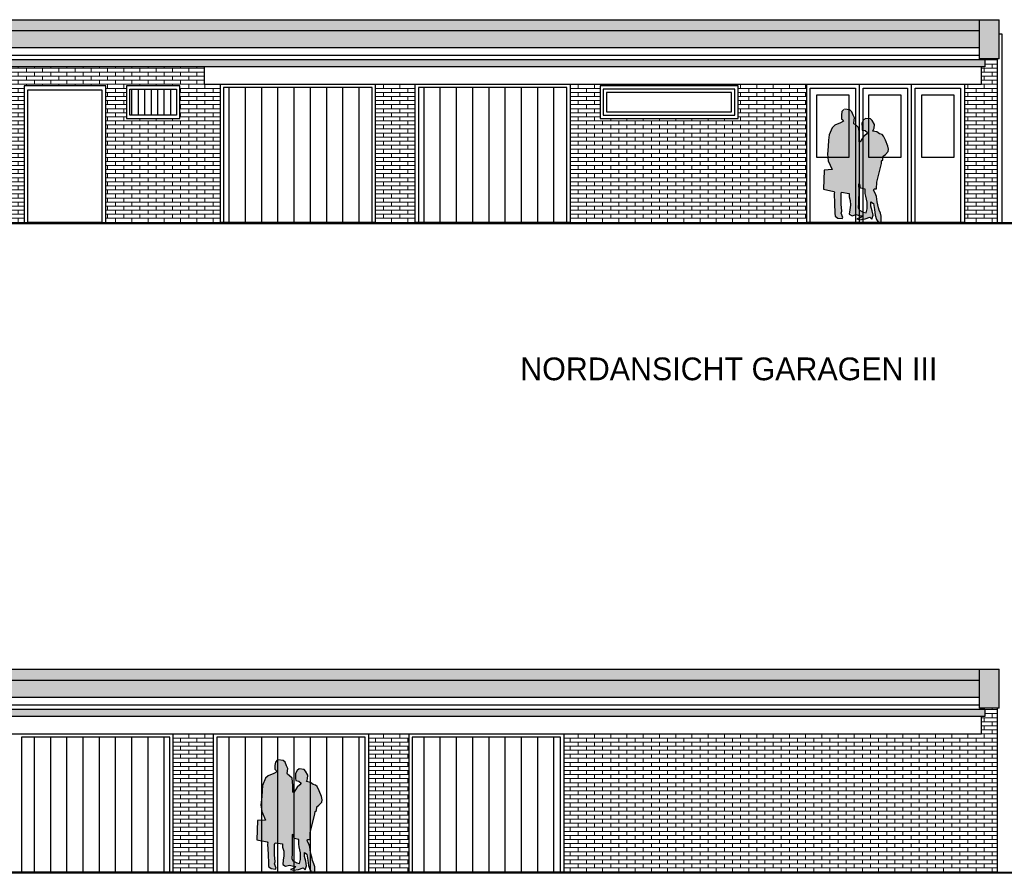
# Model space of a CAD drawing. Extents: x -73 to 359, y -4 to 85.
# Tile 130 of 149: x 263 to 279, y 8 to 21. Entities that reach past the tile are written whole.
import ezdxf

# ---------------------------------------------------------------- set-up
doc = ezdxf.new("R2010")
doc.units = 0
doc.header["$MEASUREMENT"] = 0
doc.linetypes.add('Wipeout_Contour', pattern=[1, 0, -1])
for name, color, linetype in [('Ansicht_Süd Garagen_8_P_ZE_SYMBOL', 7, 'Continuous'), ('Ansicht_Süd Garagen_8_P_ZE_TEXT', 7, 'Continuous'), ('Ansicht_Süd Garagen_8_R_NT_AUSSENWAND', 7, 'Continuous'), ('Ansicht_Süd Garagen_8_R_NT_DACH', 7, 'Continuous'), ('Ansicht_Süd Garagen_8_R_NT_FENSTER', 7, 'Continuous'), ('Ansicht_Süd Garagen_8_R_NT_TOR', 7, 'Continuous'), ('Ansicht_Süd Garagen_8_R_NT_TUER', 7, 'Continuous'), ('Ansicht_Süd Garagen_8_R_TR_AUSSENWAND', 7, 'Continuous'), ('Ansicht_Süd Garagen_8_R_TR_BODEN', 7, 'Continuous'), ('Ansicht_Süd Garagen_8_R_TR_HIDDEN', 7, 'Continuous'), ('Ansicht_Süd Garagen_8_R_TR_SCHRAFF', 7, 'Continuous'), ('Ansicht_Süd Garagen_8_Schraffuren', 7, 'Continuous')]:
    doc.layers.add(name, color=color, linetype=linetype)
doc.styles.add('ERSTELLTER_STIL_3', font='txt')
pattern_1 = [(90, (281.6567, -1.80897), (-0.25, 0), [])]
pattern_2 = [(0, (281.656705, -1.808974), (0, 0.0625), []), (90, (281.6567, -1.80897), (-0.25, 0), [0.0625, -0.0625]), (90, (281.7817, -1.74647), (-0.25, 0), [0.0625, -0.0625])]

msp = doc.modelspace()

# ---------------------------------------------------------------- hatches: boundary and pattern name
at = {"layer": 'Ansicht_Süd Garagen_8_P_ZE_SYMBOL', "linetype": 'Continuous', "lineweight": 13, "ltscale": 1000}
h = msp.add_hatch(color=7, dxfattribs=at)
h.paths.add_polyline_path([(276.133, 19.932), (276.119, 19.929), (276.092, 19.898), (276.084, 19.843), (276.085, 19.786), (276.106, 19.767), (276.114, 19.749), (276.069, 19.721), (275.98, 19.685), (275.94, 19.648), (275.894, 19.536), (275.886, 19.455), (275.882, 19.36), (275.87, 19.239), (275.881, 19.137), (275.939, 19.004), (275.816, 18.997), (275.806, 18.7), (275.967, 18.668), (275.978, 18.655), (275.972, 18.633), (275.978, 18.48), (275.984, 18.335), (275.988, 18.288), (276.027, 18.258), (276.096, 18.252), (276.106, 18.265), (276.081, 18.333), (276.088, 18.364), (276.081, 18.469), (276.079, 18.629), (276.087, 18.655), (276.201, 18.638), (276.204, 18.585), (276.221, 18.527), (276.224, 18.456), (276.213, 18.386), (276.205, 18.319), (276.249, 18.294), (276.309, 18.312), (276.371, 18.294), (276.407, 18.291), (276.382, 18.266), (276.323, 18.244), (276.369, 18.232), (276.448, 18.244), (276.521, 18.271), (276.553, 18.241), (276.571, 18.301), (276.559, 18.37), (276.539, 18.443), (276.539, 18.508), (276.577, 18.483), (276.594, 18.388), (276.604, 18.303), (276.626, 18.235), (276.653, 18.191), (276.698, 18.2), (276.698, 18.284), (276.684, 18.334), (276.663, 18.381), (276.656, 18.413), (276.632, 18.508), (276.623, 18.591), (276.605, 18.639), (276.58, 18.687), (276.587, 18.706), (276.626, 18.706), (276.627, 18.809), (276.699, 19.098), (276.703, 19.137), (276.723, 19.155), (276.728, 19.21), (276.761, 19.234), (276.806, 19.283), (276.811, 19.318), (276.8, 19.365), (276.764, 19.457), (276.733, 19.52), (276.711, 19.542), (276.671, 19.553), (276.631, 19.584), (276.569, 19.597), (276.579, 19.619), (276.589, 19.64), (276.593, 19.698), (276.557, 19.758), (276.532, 19.785), (276.459, 19.792), (276.426, 19.769), (276.4, 19.72), (276.402, 19.646), (276.405, 19.612), (276.452, 19.603), (276.486, 19.572), (276.471, 19.547), (276.426, 19.511), (276.374, 19.431), (276.359, 19.433), (276.359, 19.538), (276.357, 19.595), (276.348, 19.649), (276.312, 19.688), (276.277, 19.71), (276.274, 19.722), (276.284, 19.799), (276.265, 19.84), (276.245, 19.895), (276.213, 19.922)], flags=0)
h.paths.add_polyline_path([(276.478, 18.502), (276.481, 18.401), (276.464, 18.338), (276.421, 18.348), (276.361, 18.377), (276.343, 18.413), (276.349, 18.492), (276.351, 18.695), (276.348, 18.766), (276.348, 18.781), (276.37, 18.777), (276.379, 18.72), (276.451, 18.704), (276.451, 18.636), (276.46, 18.593)], flags=0)
h = msp.add_hatch(color=7, dxfattribs=at)
h.paths.add_polyline_path([(267.408, 9.917), (267.395, 9.914), (267.368, 9.883), (267.359, 9.828), (267.36, 9.772), (267.381, 9.753), (267.389, 9.734), (267.344, 9.707), (267.255, 9.67), (267.215, 9.634), (267.169, 9.521), (267.161, 9.44), (267.158, 9.346), (267.145, 9.225), (267.156, 9.122), (267.214, 8.99), (267.091, 8.983), (267.081, 8.686), (267.242, 8.654), (267.253, 8.64), (267.247, 8.619), (267.254, 8.465), (267.259, 8.32), (267.263, 8.274), (267.302, 8.243), (267.371, 8.237), (267.381, 8.251), (267.356, 8.319), (267.363, 8.35), (267.356, 8.455), (267.354, 8.614), (267.362, 8.64), (267.476, 8.623), (267.479, 8.571), (267.496, 8.512), (267.499, 8.442), (267.488, 8.372), (267.48, 8.304), (267.525, 8.28), (267.584, 8.298), (267.646, 8.279), (267.682, 8.276), (267.657, 8.251), (267.598, 8.23), (267.644, 8.218), (267.723, 8.23), (267.796, 8.257), (267.828, 8.226), (267.846, 8.286), (267.834, 8.356), (267.814, 8.428), (267.814, 8.493), (267.852, 8.468), (267.869, 8.373), (267.879, 8.289), (267.901, 8.221), (267.928, 8.177), (267.974, 8.185), (267.973, 8.269), (267.959, 8.319), (267.938, 8.366), (267.931, 8.398), (267.908, 8.493), (267.898, 8.577), (267.88, 8.625), (267.855, 8.672), (267.862, 8.691), (267.901, 8.691), (267.902, 8.794), (267.974, 9.084), (267.979, 9.123), (267.998, 9.14), (268.004, 9.196), (268.036, 9.22), (268.081, 9.268), (268.086, 9.304), (268.075, 9.351), (268.039, 9.443), (268.008, 9.505), (267.986, 9.528), (267.947, 9.539), (267.906, 9.569), (267.844, 9.583), (267.854, 9.605), (267.864, 9.626), (267.868, 9.684), (267.832, 9.744), (267.808, 9.77), (267.735, 9.777), (267.701, 9.755), (267.675, 9.706), (267.677, 9.632), (267.68, 9.598), (267.728, 9.589), (267.762, 9.558), (267.746, 9.533), (267.701, 9.496), (267.649, 9.416), (267.634, 9.418), (267.634, 9.523), (267.632, 9.58), (267.623, 9.634), (267.587, 9.673), (267.552, 9.695), (267.549, 9.707), (267.559, 9.784), (267.54, 9.826), (267.52, 9.88), (267.488, 9.908)], flags=0)
h.paths.add_polyline_path([(267.753, 8.487), (267.756, 8.386), (267.739, 8.324), (267.696, 8.333), (267.637, 8.362), (267.618, 8.399), (267.624, 8.477), (267.626, 8.681), (267.623, 8.752), (267.623, 8.766), (267.645, 8.762), (267.655, 8.705), (267.726, 8.69), (267.727, 8.621), (267.735, 8.579)], flags=0)
at = {"layer": 'Ansicht_Süd Garagen_8_R_NT_TOR', "linetype": 'Continuous', "ltscale": 1000}
h = msp.add_hatch(dxfattribs=at)
h.set_pattern_fill('Dachschraffur_1_0008', color=256, style=0, pattern_type=2)
h.set_pattern_definition(pattern_1)
h.paths.add_polyline_path([(268.855, 20.266), (268.855, 18.191), (266.57, 18.191), (266.57, 20.266)], flags=0)
h = msp.add_hatch(dxfattribs=at)
h.set_pattern_fill('Dachschraffur_1_0008', color=256, style=0, pattern_type=2)
h.set_pattern_definition(pattern_1)
h.paths.add_polyline_path([(271.855, 20.266), (271.855, 18.191), (269.57, 18.191), (269.57, 20.266)], flags=0)
h = msp.add_hatch(dxfattribs=at)
h.set_pattern_fill('Dachschraffur_1_0008', color=256, style=0, pattern_type=2)
h.set_pattern_definition(pattern_1)
h.paths.add_polyline_path([(265.74, 10.266), (265.74, 8.191), (263.455, 8.191), (263.455, 10.266)], flags=0)
h = msp.add_hatch(dxfattribs=at)
h.set_pattern_fill('Dachschraffur_1_0008', color=256, style=0, pattern_type=2)
h.set_pattern_definition(pattern_1)
h.paths.add_polyline_path([(268.75, 10.266), (268.75, 8.191), (266.465, 8.191), (266.465, 10.266)], flags=0)
h = msp.add_hatch(dxfattribs=at)
h.set_pattern_fill('Dachschraffur_1_0008', color=256, style=0, pattern_type=2)
h.set_pattern_definition(pattern_1)
h.paths.add_polyline_path([(271.76, 10.266), (271.76, 8.191), (269.475, 8.191), (269.475, 10.266)], flags=0)
at = {"layer": 'Ansicht_Süd Garagen_8_R_TR_SCHRAFF', "linetype": 'Continuous', "ltscale": 1000}
h = msp.add_hatch(dxfattribs=at)
h.set_pattern_fill('Holz_Schalung__stehend___8F', color=256, style=0, pattern_type=2)
h.set_pattern_definition([(90, (281.65671, -1.80897), (-0.1, 0), [])])
h.paths.add_polyline_path([(265.125, 19.841), (265.125, 20.241), (265.845, 20.241), (265.845, 19.841)], flags=0)
at = {"layer": 'Ansicht_Süd Garagen_8_Schraffuren', "linetype": 'Continuous', "lineweight": 0, "ltscale": 1000}
for points in [[(278.212, 21.144), (259.592, 21.144), (259.592, 21.311), (278.212, 21.311)], [(278.212, 20.711), (278.212, 21.311), (278.512, 21.311), (278.512, 20.711)], [(260.047, 20.586), (260.047, 20.692), (278.292, 20.692), (278.292, 20.586)], [(278.212, 11.144), (259.592, 11.144), (259.592, 11.311), (278.212, 11.311)], [(278.212, 11.311), (278.512, 11.311), (278.512, 10.711), (278.212, 10.711)], [(260.047, 10.586), (260.047, 10.692), (278.292, 10.692), (278.292, 10.586)]]:
    msp.add_hatch(color=27, dxfattribs=at).paths.add_polyline_path(points, flags=0)
at = {"layer": 'Ansicht_Süd Garagen_8_Schraffuren', "linetype": 'Continuous', "lineweight": 18, "ltscale": 1000}
h = msp.add_hatch(dxfattribs=at)
h.set_pattern_fill('MW_Verband__Läufer__DF_0008', color=9, style=0, pattern_type=2)
h.set_pattern_definition(pattern_2)
h.paths.add_polyline_path([(260.047, 20.878), (260.047, 21.144), (278.212, 21.144), (278.212, 20.878)], flags=0)
h = msp.add_hatch(dxfattribs=at)
h.set_pattern_fill('MW_Verband__Läufer__DF_0008', color=9, style=0, pattern_type=2)
h.set_pattern_definition(pattern_2)
h.paths.add_polyline_path([(277.977, 18.191), (277.977, 20.316), (278.242, 20.316), (278.242, 20.586), (278.292, 20.586), (278.292, 20.692), (278.242, 20.692), (278.242, 20.711), (278.482, 20.711), (278.482, 18.191)], flags=0)
h = msp.add_hatch(dxfattribs=at)
h.set_pattern_fill('MW_Verband__Läufer__DF_0008', color=9, style=0, pattern_type=2)
h.set_pattern_definition(pattern_2)
h.paths.add_polyline_path([(268.905, 18.191), (268.905, 20.316), (269.52, 20.316), (269.52, 18.191)], flags=0)
h = msp.add_hatch(dxfattribs=at)
h.set_pattern_fill('MW_Verband__Läufer__DF_0008', color=9, style=0, pattern_type=2)
h.set_pattern_definition(pattern_2)
h.paths.add_polyline_path([(275.552, 18.191), (271.905, 18.191), (271.905, 20.316), (275.552, 20.316)], flags=0)
h.paths.add_polyline_path([(274.492, 19.791), (274.492, 20.291), (272.367, 20.291), (272.367, 19.791)], flags=0)
h = msp.add_hatch(dxfattribs=at)
h.set_pattern_fill('MW_Verband__Läufer__DF_0008', color=9, style=0, pattern_type=2)
h.set_pattern_definition(pattern_2)
h.paths.add_polyline_path([(260.047, 10.878), (260.047, 11.144), (278.212, 11.144), (278.212, 10.878)], flags=0)
h = msp.add_hatch(dxfattribs=at)
h.set_pattern_fill('MW_Verband__Läufer__DF_0008', color=9, style=0, pattern_type=2)
h.set_pattern_definition(pattern_2)
h.paths.add_polyline_path([(278.482, 8.191), (271.81, 8.191), (271.81, 10.316), (278.242, 10.316), (278.242, 10.586), (278.292, 10.586), (278.292, 10.692), (278.242, 10.692), (278.242, 10.711), (278.482, 10.711)], flags=0)
h = msp.add_hatch(dxfattribs=at)
h.set_pattern_fill('MW_Verband__Läufer__DF_0008', color=9, style=0, pattern_type=2)
h.set_pattern_definition(pattern_2)
h.paths.add_polyline_path([(266.415, 10.316), (266.415, 8.191), (265.79, 8.191), (265.79, 10.316)], flags=0)
h = msp.add_hatch(dxfattribs=at)
h.set_pattern_fill('MW_Verband__Läufer__DF_0008', color=9, style=0, pattern_type=2)
h.set_pattern_definition(pattern_2)
h.paths.add_polyline_path([(268.8, 8.191), (268.8, 10.316), (269.425, 10.316), (269.425, 8.191)], flags=0)

# ---------------------------------------------------------------- linework, layer by layer
at = {"layer": 'Ansicht_Süd Garagen_8_P_ZE_SYMBOL', "linetype": 'Continuous', "ltscale": 1000}
for p, q in [((276.092, 19.898), (276.084, 19.843)), ((276.119, 19.929), (276.092, 19.898)), ((276.213, 19.922), (276.133, 19.932)), ((276.245, 19.895), (276.213, 19.922)), ((276.265, 19.84), (276.245, 19.895)), ((276.069, 19.721), (275.98, 19.685)), ((276.114, 19.749), (276.069, 19.721)), ((276.084, 19.843), (276.085, 19.786)), ((276.085, 19.786), (276.106, 19.767)), ((276.106, 19.767), (276.114, 19.749)), ((276.284, 19.799), (276.265, 19.84)), ((276.274, 19.722), (276.284, 19.799)), ((276.277, 19.71), (276.274, 19.722)), ((276.426, 19.769), (276.4, 19.72)), ((276.4, 19.72), (276.402, 19.646)), ((276.459, 19.792), (276.426, 19.769)), ((276.532, 19.785), (276.459, 19.792)), ((276.557, 19.758), (276.532, 19.785)), ((276.593, 19.698), (276.557, 19.758)), ((275.94, 19.648), (275.894, 19.536)), ((275.98, 19.685), (275.94, 19.648)), ((276.312, 19.688), (276.277, 19.71)), ((276.348, 19.649), (276.312, 19.688)), ((276.357, 19.595), (276.348, 19.649)), ((276.359, 19.538), (276.357, 19.595)), ((276.402, 19.646), (276.405, 19.612)), ((276.405, 19.612), (276.452, 19.603)), ((276.452, 19.603), (276.486, 19.572)), ((276.486, 19.572), (276.471, 19.547)), ((276.569, 19.597), (276.579, 19.619)), ((276.631, 19.584), (276.569, 19.597)), ((276.579, 19.619), (276.589, 19.64)), ((276.589, 19.64), (276.593, 19.698)), ((276.671, 19.553), (276.631, 19.584)), ((275.886, 19.455), (275.882, 19.36)), ((275.894, 19.536), (275.886, 19.455)), ((276.359, 19.433), (276.359, 19.538)), ((276.374, 19.431), (276.359, 19.433)), ((276.426, 19.511), (276.374, 19.431)), ((276.471, 19.547), (276.426, 19.511)), ((276.711, 19.542), (276.671, 19.553)), ((276.733, 19.52), (276.711, 19.542)), ((276.764, 19.457), (276.733, 19.52)), ((276.8, 19.365), (276.764, 19.457)), ((275.882, 19.36), (275.87, 19.239)), ((276.761, 19.234), (276.806, 19.283)), ((276.811, 19.318), (276.8, 19.365)), ((276.806, 19.283), (276.811, 19.318)), ((275.87, 19.239), (275.881, 19.137)), ((275.881, 19.137), (275.939, 19.004)), ((276.699, 19.098), (276.703, 19.137)), ((276.703, 19.137), (276.723, 19.155)), ((276.723, 19.155), (276.728, 19.21)), ((276.728, 19.21), (276.761, 19.234)), ((275.816, 18.997), (275.806, 18.7)), ((275.939, 19.004), (275.816, 18.997)), ((276.627, 18.809), (276.699, 19.098)), ((276.626, 18.706), (276.627, 18.809)), ((275.806, 18.7), (275.967, 18.668)), ((275.967, 18.668), (275.978, 18.655)), ((275.978, 18.655), (275.972, 18.633)), ((276.079, 18.629), (276.087, 18.655)), ((276.087, 18.655), (276.201, 18.638)), ((276.348, 18.781), (276.348, 18.766)), ((276.37, 18.777), (276.348, 18.781)), ((276.348, 18.766), (276.351, 18.695)), ((276.351, 18.695), (276.349, 18.492)), ((276.379, 18.72), (276.37, 18.777)), ((276.451, 18.704), (276.379, 18.72)), ((276.451, 18.636), (276.451, 18.704)), ((276.58, 18.687), (276.587, 18.706)), ((276.605, 18.639), (276.58, 18.687)), ((276.587, 18.706), (276.626, 18.706)), ((275.972, 18.633), (275.978, 18.48)), ((276.081, 18.469), (276.079, 18.629)), ((276.201, 18.638), (276.204, 18.585)), ((276.204, 18.585), (276.221, 18.527)), ((276.221, 18.527), (276.224, 18.456)), ((276.46, 18.593), (276.451, 18.636)), ((276.478, 18.502), (276.46, 18.593)), ((276.481, 18.401), (276.478, 18.502)), ((276.539, 18.443), (276.539, 18.508)), ((276.539, 18.508), (276.577, 18.483)), ((276.623, 18.591), (276.605, 18.639)), ((276.632, 18.508), (276.623, 18.591)), ((276.656, 18.413), (276.632, 18.508)), ((275.978, 18.48), (275.984, 18.335)), ((276.088, 18.364), (276.081, 18.469)), ((276.081, 18.333), (276.088, 18.364)), ((276.213, 18.386), (276.205, 18.319)), ((276.224, 18.456), (276.213, 18.386)), ((276.349, 18.492), (276.343, 18.413)), ((276.343, 18.413), (276.361, 18.377)), ((276.361, 18.377), (276.421, 18.348)), ((276.421, 18.348), (276.464, 18.338)), ((276.464, 18.338), (276.481, 18.401)), ((276.559, 18.37), (276.539, 18.443)), ((276.571, 18.301), (276.559, 18.37)), ((276.577, 18.483), (276.594, 18.388)), ((276.594, 18.388), (276.604, 18.303)), ((276.663, 18.381), (276.656, 18.413)), ((276.684, 18.334), (276.663, 18.381)), ((275.984, 18.335), (275.988, 18.288)), ((275.988, 18.288), (276.027, 18.258)), ((276.027, 18.258), (276.096, 18.252)), ((276.106, 18.265), (276.081, 18.333)), ((276.096, 18.252), (276.106, 18.265)), ((276.205, 18.319), (276.249, 18.294)), ((276.249, 18.294), (276.309, 18.312)), ((276.309, 18.312), (276.371, 18.294)), ((276.382, 18.266), (276.323, 18.244)), ((276.323, 18.244), (276.369, 18.232)), ((276.369, 18.232), (276.448, 18.244)), ((276.371, 18.294), (276.407, 18.291)), ((276.407, 18.291), (276.382, 18.266)), ((276.448, 18.244), (276.521, 18.271)), ((276.521, 18.271), (276.553, 18.241)), ((276.553, 18.241), (276.571, 18.301)), ((276.604, 18.303), (276.626, 18.235)), ((276.626, 18.235), (276.653, 18.191)), ((276.653, 18.191), (276.698, 18.2)), ((276.698, 18.284), (276.684, 18.334)), ((276.698, 18.2), (276.698, 18.284)), ((267.368, 9.883), (267.359, 9.828)), ((267.395, 9.914), (267.368, 9.883)), ((267.488, 9.908), (267.408, 9.917)), ((267.52, 9.88), (267.488, 9.908)), ((267.54, 9.826), (267.52, 9.88)), ((267.344, 9.707), (267.255, 9.67)), ((267.389, 9.734), (267.344, 9.707)), ((267.359, 9.828), (267.36, 9.772)), ((267.36, 9.772), (267.381, 9.753)), ((267.381, 9.753), (267.389, 9.734)), ((267.559, 9.784), (267.54, 9.826)), ((267.549, 9.707), (267.559, 9.784)), ((267.552, 9.695), (267.549, 9.707)), ((267.701, 9.755), (267.675, 9.706)), ((267.675, 9.706), (267.677, 9.632)), ((267.735, 9.777), (267.701, 9.755)), ((267.808, 9.77), (267.735, 9.777)), ((267.832, 9.744), (267.808, 9.77)), ((267.868, 9.684), (267.832, 9.744)), ((267.215, 9.634), (267.169, 9.521)), ((267.255, 9.67), (267.215, 9.634)), ((267.587, 9.673), (267.552, 9.695)), ((267.623, 9.634), (267.587, 9.673)), ((267.632, 9.58), (267.623, 9.634)), ((267.634, 9.523), (267.632, 9.58)), ((267.677, 9.632), (267.68, 9.598)), ((267.68, 9.598), (267.728, 9.589)), ((267.728, 9.589), (267.762, 9.558)), ((267.762, 9.558), (267.746, 9.533)), ((267.844, 9.583), (267.854, 9.605)), ((267.906, 9.569), (267.844, 9.583)), ((267.854, 9.605), (267.864, 9.626)), ((267.864, 9.626), (267.868, 9.684)), ((267.947, 9.539), (267.906, 9.569)), ((267.161, 9.44), (267.158, 9.346)), ((267.169, 9.521), (267.161, 9.44)), ((267.634, 9.418), (267.634, 9.523)), ((267.649, 9.416), (267.634, 9.418)), ((267.701, 9.496), (267.649, 9.416)), ((267.746, 9.533), (267.701, 9.496)), ((267.986, 9.528), (267.947, 9.539)), ((268.008, 9.505), (267.986, 9.528)), ((268.039, 9.443), (268.008, 9.505)), ((268.075, 9.351), (268.039, 9.443)), ((267.158, 9.346), (267.145, 9.225)), ((268.036, 9.22), (268.081, 9.268)), ((268.086, 9.304), (268.075, 9.351)), ((268.081, 9.268), (268.086, 9.304)), ((267.145, 9.225), (267.156, 9.122)), ((267.156, 9.122), (267.214, 8.99)), ((267.974, 9.084), (267.979, 9.123)), ((267.979, 9.123), (267.998, 9.14)), ((267.998, 9.14), (268.004, 9.196)), ((268.004, 9.196), (268.036, 9.22)), ((267.091, 8.983), (267.081, 8.686)), ((267.214, 8.99), (267.091, 8.983)), ((267.902, 8.794), (267.974, 9.084)), ((267.081, 8.686), (267.242, 8.654)), ((267.242, 8.654), (267.253, 8.64)), ((267.623, 8.766), (267.623, 8.752)), ((267.645, 8.762), (267.623, 8.766)), ((267.623, 8.752), (267.626, 8.681)), ((267.626, 8.681), (267.624, 8.477)), ((267.655, 8.705), (267.645, 8.762)), ((267.726, 8.69), (267.655, 8.705)), ((267.727, 8.621), (267.726, 8.69)), ((267.855, 8.672), (267.862, 8.691)), ((267.88, 8.625), (267.855, 8.672)), ((267.862, 8.691), (267.901, 8.691)), ((267.901, 8.691), (267.902, 8.794)), ((267.253, 8.64), (267.247, 8.619)), ((267.247, 8.619), (267.254, 8.465)), ((267.354, 8.614), (267.362, 8.64)), ((267.356, 8.455), (267.354, 8.614)), ((267.362, 8.64), (267.476, 8.623)), ((267.476, 8.623), (267.479, 8.571)), ((267.479, 8.571), (267.496, 8.512)), ((267.496, 8.512), (267.499, 8.442)), ((267.735, 8.579), (267.727, 8.621)), ((267.753, 8.487), (267.735, 8.579)), ((267.814, 8.428), (267.814, 8.493)), ((267.814, 8.493), (267.852, 8.468)), ((267.898, 8.577), (267.88, 8.625)), ((267.908, 8.493), (267.898, 8.577)), ((267.931, 8.398), (267.908, 8.493)), ((267.254, 8.465), (267.259, 8.32)), ((267.363, 8.35), (267.356, 8.455)), ((267.356, 8.319), (267.363, 8.35)), ((267.488, 8.372), (267.48, 8.304)), ((267.499, 8.442), (267.488, 8.372)), ((267.624, 8.477), (267.618, 8.399)), ((267.618, 8.399), (267.637, 8.362)), ((267.637, 8.362), (267.696, 8.333)), ((267.739, 8.324), (267.756, 8.386)), ((267.756, 8.386), (267.753, 8.487)), ((267.834, 8.356), (267.814, 8.428)), ((267.846, 8.286), (267.834, 8.356)), ((267.852, 8.468), (267.869, 8.373)), ((267.869, 8.373), (267.879, 8.289)), ((267.938, 8.366), (267.931, 8.398)), ((267.959, 8.319), (267.938, 8.366)), ((267.259, 8.32), (267.263, 8.274)), ((267.263, 8.274), (267.302, 8.243)), ((267.302, 8.243), (267.371, 8.237)), ((267.381, 8.251), (267.356, 8.319)), ((267.371, 8.237), (267.381, 8.251)), ((267.48, 8.304), (267.525, 8.28)), ((267.525, 8.28), (267.584, 8.298)), ((267.584, 8.298), (267.646, 8.279)), ((267.657, 8.251), (267.598, 8.23)), ((267.598, 8.23), (267.644, 8.218)), ((267.644, 8.218), (267.723, 8.23)), ((267.646, 8.279), (267.682, 8.276)), ((267.682, 8.276), (267.657, 8.251)), ((267.696, 8.333), (267.739, 8.324)), ((267.723, 8.23), (267.796, 8.257)), ((267.796, 8.257), (267.828, 8.226)), ((267.828, 8.226), (267.846, 8.286)), ((267.879, 8.289), (267.901, 8.221)), ((267.901, 8.221), (267.928, 8.177)), ((267.973, 8.269), (267.959, 8.319)), ((267.974, 8.185), (267.973, 8.269)), ((267.928, 8.177), (267.974, 8.185))]:
    msp.add_line(p, q, dxfattribs=at)
at = {"layer": 'Ansicht_Süd Garagen_8_R_NT_AUSSENWAND', "linetype": 'Continuous', "ltscale": 1000}
for p, q in [((278.512, 21.091), (278.552, 21.091)), ((278.552, 21.091), (278.552, 18.191))]:
    msp.add_line(p, q, dxfattribs=at)
at = {"layer": 'Ansicht_Süd Garagen_8_R_NT_DACH', "linetype": 'Continuous', "ltscale": 1000}
for p, q in [((259.592, 21.311), (278.512, 21.311)), ((278.212, 20.711), (278.212, 21.311)), ((278.512, 20.711), (278.512, 21.311)), ((259.592, 21.144), (278.212, 21.144)), ((278.212, 20.878), (260.047, 20.878)), ((278.212, 20.761), (260.047, 20.761)), ((278.292, 20.692), (260.047, 20.692)), ((278.512, 20.711), (278.212, 20.711)), ((278.292, 20.692), (278.292, 20.586)), ((278.292, 20.586), (260.047, 20.586)), ((259.592, 11.311), (278.512, 11.311)), ((278.212, 10.711), (278.212, 11.311)), ((278.512, 10.711), (278.512, 11.311)), ((259.592, 11.144), (278.212, 11.144)), ((278.212, 10.878), (260.047, 10.878)), ((278.212, 10.761), (260.047, 10.761)), ((278.292, 10.692), (260.047, 10.692)), ((278.512, 10.711), (278.212, 10.711)), ((278.292, 10.692), (278.292, 10.586)), ((278.292, 10.586), (260.047, 10.586))]:
    msp.add_line(p, q, dxfattribs=at)
at = {"layer": 'Ansicht_Süd Garagen_8_R_NT_FENSTER', "linetype": 'Continuous', "ltscale": 1000}
for p, q in [((265.895, 20.291), (265.075, 20.291)), ((265.075, 20.291), (265.075, 19.791)), ((265.125, 19.841), (265.125, 20.241)), ((265.125, 20.241), (265.845, 20.241)), ((265.845, 20.241), (265.845, 19.841)), ((265.895, 19.791), (265.895, 20.291)), ((274.492, 20.291), (272.367, 20.291)), ((272.367, 20.291), (272.367, 19.791)), ((274.442, 20.241), (272.417, 20.241)), ((272.417, 20.241), (272.417, 19.841)), ((274.392, 20.191), (272.467, 20.191)), ((272.467, 20.191), (272.467, 19.891)), ((274.392, 19.891), (274.392, 20.191)), ((274.442, 19.841), (274.442, 20.241)), ((274.492, 19.791), (274.492, 20.291)), ((272.467, 19.891), (274.392, 19.891)), ((265.075, 19.791), (265.895, 19.791)), ((265.845, 19.841), (265.125, 19.841)), ((272.367, 19.791), (274.492, 19.791)), ((272.417, 19.841), (274.442, 19.841))]:
    msp.add_line(p, q, dxfattribs=at)
at = {"layer": 'Ansicht_Süd Garagen_8_R_NT_TOR', "linetype": 'Continuous', "ltscale": 1000}
for p, q in [((266.52, 18.191), (266.52, 20.316)), ((266.52, 20.316), (268.905, 20.316)), ((268.855, 20.266), (266.57, 20.266)), ((266.57, 20.266), (266.57, 18.191)), ((268.855, 18.191), (268.855, 20.266)), ((268.905, 20.316), (268.905, 18.191)), ((269.52, 18.191), (269.52, 20.316)), ((269.52, 20.316), (271.905, 20.316)), ((271.855, 20.266), (269.57, 20.266)), ((269.57, 20.266), (269.57, 18.191)), ((271.855, 18.191), (271.855, 20.266)), ((271.905, 20.316), (271.905, 18.191)), ((275.552, 18.191), (275.552, 20.316)), ((275.552, 20.316), (277.977, 20.316)), ((275.604, 18.191), (275.604, 20.256)), ((275.604, 20.256), (276.3, 20.256)), ((276.3, 20.256), (276.3, 18.191)), ((276.36, 18.191), (276.36, 20.316)), ((276.42, 18.191), (276.42, 20.256)), ((276.42, 20.256), (277.101, 20.256)), ((277.101, 20.256), (277.101, 18.191)), ((277.161, 18.191), (277.161, 20.316)), ((277.221, 18.191), (277.221, 20.256)), ((277.221, 20.256), (277.917, 20.256)), ((277.917, 20.256), (277.917, 18.191)), ((277.977, 20.316), (277.977, 18.191)), ((275.704, 19.191), (275.704, 20.156)), ((275.704, 20.156), (276.2, 20.156)), ((276.2, 20.156), (276.2, 19.191)), ((276.505, 19.191), (276.505, 20.156)), ((276.505, 20.156), (277.001, 20.156)), ((277.001, 20.156), (277.001, 19.191)), ((277.321, 19.191), (277.321, 20.156)), ((277.321, 20.156), (277.817, 20.156)), ((277.817, 20.156), (277.817, 19.191)), ((276.2, 19.191), (275.704, 19.191)), ((277.001, 19.191), (276.505, 19.191)), ((277.817, 19.191), (277.321, 19.191)), ((268.905, 18.191), (266.52, 18.191)), ((266.57, 18.191), (268.855, 18.191)), ((271.905, 18.191), (269.52, 18.191)), ((269.57, 18.191), (271.855, 18.191)), ((277.977, 18.191), (275.552, 18.191)), ((276.3, 18.191), (275.604, 18.191)), ((277.101, 18.191), (276.42, 18.191)), ((277.917, 18.191), (277.221, 18.191)), ((263.405, 10.316), (265.79, 10.316)), ((265.79, 10.316), (265.79, 8.191)), ((266.415, 8.191), (266.415, 10.316)), ((266.415, 10.316), (268.8, 10.316)), ((268.8, 10.316), (268.8, 8.191)), ((269.425, 8.191), (269.425, 10.316)), ((269.425, 10.316), (271.81, 10.316)), ((271.81, 10.316), (271.81, 8.191)), ((265.74, 10.266), (263.455, 10.266)), ((263.455, 10.266), (263.455, 8.191)), ((265.74, 8.191), (265.74, 10.266)), ((268.75, 10.266), (266.465, 10.266)), ((266.465, 10.266), (266.465, 8.191)), ((268.75, 8.191), (268.75, 10.266)), ((271.76, 10.266), (269.475, 10.266)), ((269.475, 10.266), (269.475, 8.191)), ((271.76, 8.191), (271.76, 10.266)), ((265.79, 8.191), (263.405, 8.191)), ((263.455, 8.191), (265.74, 8.191)), ((268.8, 8.191), (266.415, 8.191)), ((266.465, 8.191), (268.75, 8.191)), ((271.81, 8.191), (269.425, 8.191)), ((269.475, 8.191), (271.76, 8.191))]:
    msp.add_line(p, q, dxfattribs=at)
at = {"layer": 'Ansicht_Süd Garagen_8_R_NT_TOR', "color": 255, "linetype": 'Continuous', "lineweight": 18, "ltscale": 1000}
for p, q in [((266.57, 18.191), (266.57, 20.266)), ((266.57, 20.266), (268.855, 20.266)), ((268.855, 20.266), (268.855, 18.191)), ((269.57, 18.191), (269.57, 20.266)), ((269.57, 20.266), (271.855, 20.266)), ((271.855, 20.266), (271.855, 18.191)), ((268.855, 18.191), (266.57, 18.191)), ((271.855, 18.191), (269.57, 18.191)), ((263.455, 8.191), (263.455, 10.266)), ((263.455, 10.266), (265.74, 10.266)), ((265.74, 10.266), (265.74, 8.191)), ((266.465, 8.191), (266.465, 10.266)), ((266.465, 10.266), (268.75, 10.266)), ((268.75, 10.266), (268.75, 8.191)), ((269.475, 8.191), (269.475, 10.266)), ((269.475, 10.266), (271.76, 10.266)), ((271.76, 10.266), (271.76, 8.191)), ((265.74, 8.191), (263.455, 8.191)), ((268.75, 8.191), (266.465, 8.191)), ((271.76, 8.191), (269.475, 8.191))]:
    msp.add_line(p, q, dxfattribs=at)
at = {"layer": 'Ansicht_Süd Garagen_8_R_TR_BODEN', "linetype": 'Continuous', "ltscale": 1000}
for p, q in [((254.807, 8.191), (284.832, 8.191)), ((284.832, 8.171), (254.807, 8.171))]:
    msp.add_line(p, q, dxfattribs=at)
at = {"layer": 'Ansicht_Süd Garagen_8_R_TR_HIDDEN', "linetype": 'Continuous', "ltscale": 1000}
for p, q in [((278.242, 20.692), (278.242, 20.711)), ((278.482, 20.711), (278.482, 18.191)), ((266.27, 20.586), (266.27, 20.316)), ((278.242, 20.316), (278.242, 20.586)), ((266.27, 20.316), (278.242, 20.316)), ((278.242, 10.692), (278.242, 10.711)), ((278.482, 10.711), (278.482, 8.191)), ((278.242, 10.316), (278.242, 10.586)), ((260.047, 10.316), (278.242, 10.316)), ((278.482, 8.191), (259.742, 8.191))]:
    msp.add_line(p, q, dxfattribs=at)
at = {"layer": 'Ansicht_Süd Garagen_8_R_TR_SCHRAFF', "color": 255, "linetype": 'Continuous', "lineweight": 18, "ltscale": 1000}
for p, q in [((265.125, 19.841), (265.125, 20.241)), ((265.125, 20.241), (265.845, 20.241)), ((265.845, 20.241), (265.845, 19.841)), ((265.845, 19.841), (265.125, 19.841))]:
    msp.add_line(p, q, dxfattribs=at)
at = {"layer": 'Ansicht_Süd Garagen_8_Schraffuren', "color": 255, "linetype": 'Continuous', "lineweight": 18, "ltscale": 1000}
for p, q in [((259.592, 21.311), (278.212, 21.311)), ((278.212, 20.711), (278.212, 21.311)), ((278.212, 21.311), (278.512, 21.311)), ((278.212, 21.311), (278.212, 21.144)), ((278.512, 21.311), (278.512, 20.711)), ((278.212, 21.144), (259.592, 21.144)), ((260.047, 21.144), (278.212, 21.144)), ((278.212, 21.144), (278.212, 20.878)), ((278.212, 20.878), (260.047, 20.878)), ((260.047, 20.692), (278.292, 20.692)), ((278.512, 20.711), (278.212, 20.711)), ((278.242, 20.692), (278.242, 20.711)), ((278.242, 20.711), (278.482, 20.711)), ((278.292, 20.692), (278.242, 20.692)), ((278.292, 20.586), (278.292, 20.692)), ((278.292, 20.692), (278.292, 20.586)), ((278.482, 20.711), (278.482, 18.191)), ((260.047, 20.586), (266.27, 20.586)), ((278.292, 20.586), (260.047, 20.586)), ((266.27, 20.586), (266.27, 20.316)), ((278.242, 20.316), (278.242, 20.586)), ((278.242, 20.586), (278.292, 20.586)), ((265.895, 20.291), (265.075, 20.291)), ((265.075, 20.291), (265.075, 19.791)), ((265.895, 19.791), (265.895, 20.291)), ((266.27, 20.316), (266.52, 20.316)), ((266.52, 20.316), (266.52, 18.191)), ((268.905, 18.191), (268.905, 20.316)), ((268.905, 20.316), (269.52, 20.316)), ((269.52, 20.316), (269.52, 18.191)), ((271.905, 18.191), (271.905, 20.316)), ((271.905, 20.316), (275.552, 20.316)), ((274.492, 20.291), (272.367, 20.291)), ((272.367, 20.291), (272.367, 19.791)), ((274.492, 19.791), (274.492, 20.291)), ((275.552, 20.316), (275.552, 18.191)), ((277.977, 18.191), (277.977, 20.316)), ((277.977, 20.316), (278.242, 20.316)), ((265.075, 19.791), (265.895, 19.791)), ((272.367, 19.791), (274.492, 19.791)), ((269.52, 18.191), (268.905, 18.191)), ((275.552, 18.191), (271.905, 18.191)), ((278.482, 18.191), (277.977, 18.191)), ((259.592, 11.311), (278.212, 11.311)), ((278.212, 11.311), (278.512, 11.311)), ((278.212, 10.711), (278.212, 11.311)), ((278.212, 11.311), (278.212, 11.144)), ((278.512, 11.311), (278.512, 10.711)), ((278.212, 11.144), (259.592, 11.144)), ((260.047, 11.144), (278.212, 11.144)), ((278.212, 11.144), (278.212, 10.878)), ((278.212, 10.878), (260.047, 10.878)), ((260.047, 10.692), (278.292, 10.692)), ((278.512, 10.711), (278.212, 10.711)), ((278.242, 10.692), (278.242, 10.711)), ((278.242, 10.711), (278.482, 10.711)), ((278.292, 10.692), (278.242, 10.692)), ((278.292, 10.586), (278.292, 10.692)), ((278.292, 10.692), (278.292, 10.586)), ((278.482, 10.711), (278.482, 8.191)), ((278.292, 10.586), (260.047, 10.586)), ((278.242, 10.316), (278.242, 10.586)), ((278.242, 10.586), (278.292, 10.586)), ((265.79, 8.191), (265.79, 10.316)), ((265.79, 10.316), (266.415, 10.316)), ((266.415, 10.316), (266.415, 8.191)), ((268.8, 8.191), (268.8, 10.316)), ((268.8, 10.316), (269.425, 10.316)), ((269.425, 10.316), (269.425, 8.191)), ((271.81, 8.191), (271.81, 10.316)), ((271.81, 10.316), (278.242, 10.316)), ((266.415, 8.191), (265.79, 8.191)), ((269.425, 8.191), (268.8, 8.191)), ((278.482, 8.191), (271.81, 8.191))]:
    msp.add_line(p, q, dxfattribs=at)

# ---------------------------------------------------------------- texts
at = {"layer": 'Ansicht_Süd Garagen_8_P_ZE_TEXT', "linetype": 'Continuous', "insert": (271.138, 16.111), "char_height": 0.35, "attachment_point": 1, "style": 'ERSTELLTER_STIL_3'}
msp.add_mtext('{NORDANSICHT GARAGEN III}', dxfattribs=at)

# ---------------------------------------------------------------- wipeouts: each hides what was drawn before it
at = {"color": 254, "linetype": 'Wipeout_Contour', "lineweight": 0, "ltscale": 1059.318768}
msp.add_wipeout([(264.757, 18.191), (263.497, 18.191), (263.497, 20.291), (264.757, 20.291)], dxfattribs=at).dxf.layer = 'Ansicht_Süd Garagen_8_R_TR_AUSSENWAND'

# ---------------------------------------------------------------- next in the draw order: hatches: boundary and pattern name
at = {"layer": 'Ansicht_Süd Garagen_8_Schraffuren', "linetype": 'Continuous', "lineweight": 18, "ltscale": 1000}
h = msp.add_hatch(dxfattribs=at)
h.set_pattern_fill('MW_Verband__Läufer__DF_0008', color=9, style=0, pattern_type=2)
h.set_pattern_definition(pattern_2)
h.paths.add_polyline_path([(266.52, 18.191), (264.757, 18.191), (264.757, 20.291), (263.497, 20.291), (263.497, 18.191), (262.657, 18.191), (262.657, 20.291), (261.457, 20.291), (261.457, 18.191), (260.047, 18.191), (260.047, 20.191), (259.997, 20.191), (259.997, 18.191), (259.622, 18.191), (259.622, 21.144), (260.047, 21.144), (260.047, 20.692), (260.047, 20.586), (266.27, 20.586), (266.27, 20.316), (266.52, 20.316)], flags=0)
h.paths.add_polyline_path([(265.895, 20.291), (265.075, 20.291), (265.075, 19.791), (265.895, 19.791)], flags=0)

# ---------------------------------------------------------------- next in the draw order: linework, layer by layer
at = {"layer": 'Ansicht_Süd Garagen_8_R_NT_TUER', "linetype": 'Continuous', "ltscale": 1000}
for p, q in [((264.757, 20.291), (263.497, 20.291)), ((263.497, 20.291), (263.497, 18.191)), ((263.557, 18.191), (263.557, 20.231)), ((263.557, 20.231), (264.697, 20.231)), ((264.697, 20.231), (264.697, 18.191)), ((264.757, 18.191), (264.757, 20.291)), ((263.497, 18.191), (264.757, 18.191)), ((264.697, 18.191), (263.557, 18.191))]:
    msp.add_line(p, q, dxfattribs=at)
at = {"layer": 'Ansicht_Süd Garagen_8_R_TR_AUSSENWAND', "color": 252, "linetype": 'Continuous', "lineweight": 18, "ltscale": 1000}
for p, q in [((264.757, 20.291), (263.497, 20.291)), ((263.497, 20.291), (263.497, 18.191)), ((264.757, 18.191), (264.757, 20.291))]:
    msp.add_line(p, q, dxfattribs=at)
at = {"layer": 'Ansicht_Süd Garagen_8_R_TR_BODEN', "linetype": 'Continuous', "ltscale": 1000}
for p, q in [((254.807, 18.191), (281.253, 18.191)), ((281.253, 18.171), (254.807, 18.171))]:
    msp.add_line(p, q, dxfattribs=at)
at = {"layer": 'Ansicht_Süd Garagen_8_R_TR_HIDDEN', "linetype": 'Continuous', "ltscale": 1000}
msp.add_line((259.742, 18.191), (278.552, 18.191), dxfattribs=at)
at = {"layer": 'Ansicht_Süd Garagen_8_Schraffuren', "color": 255, "linetype": 'Continuous', "lineweight": 18, "ltscale": 1000}
for p, q in [((264.757, 20.291), (263.497, 20.291)), ((263.497, 20.291), (263.497, 18.191)), ((264.757, 18.191), (264.757, 20.291)), ((263.497, 18.191), (262.657, 18.191)), ((266.52, 18.191), (264.757, 18.191))]:
    msp.add_line(p, q, dxfattribs=at)

doc.saveas('drawing.dxf')
